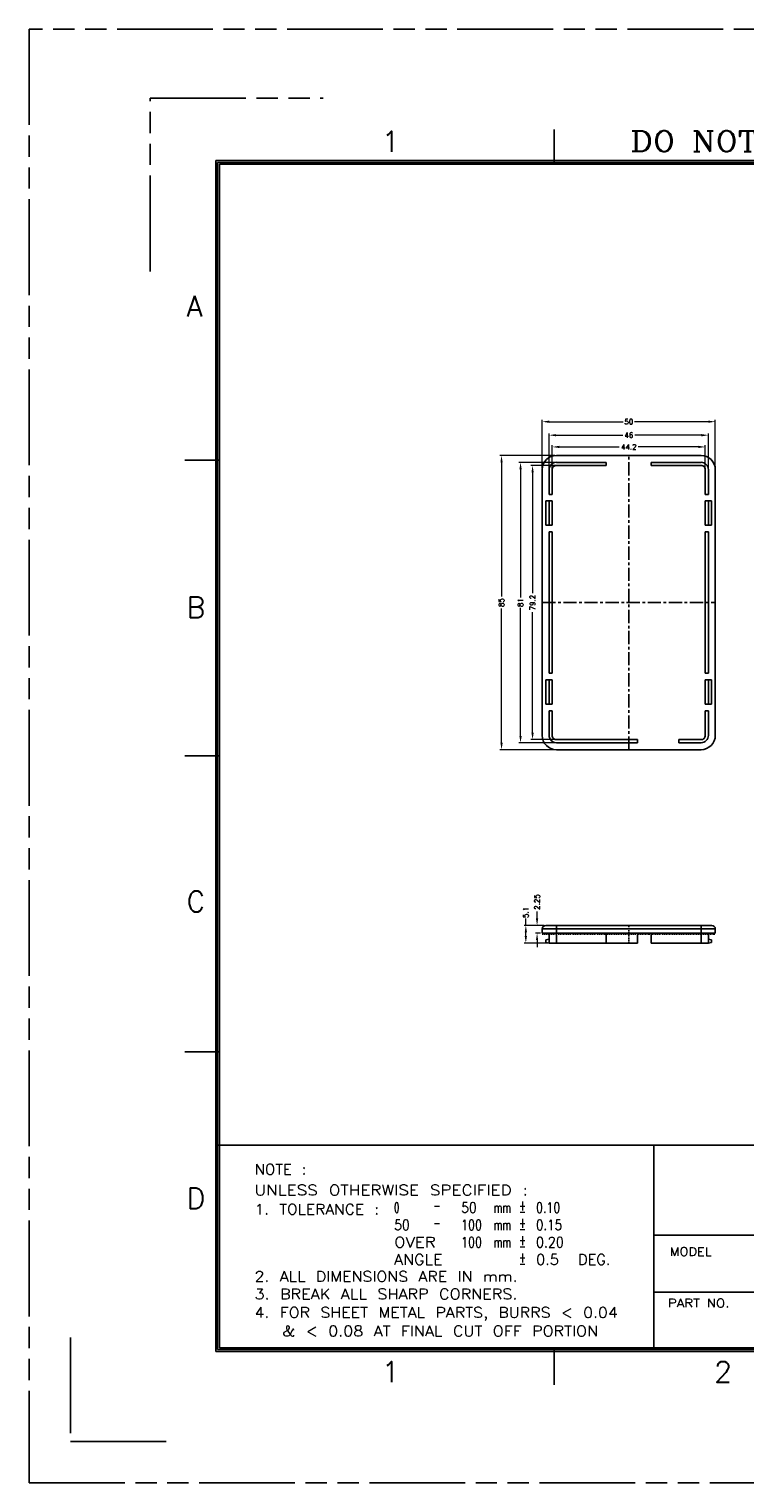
# Model space of a CAD drawing. Header units: millimetres. Extents: x 1261 to 1558, y 771 to 1231.
# Tile 50 of 105: x 1261 to 1365, y 1021 to 1231. Entities that reach past the tile are written whole.
import ezdxf
from ezdxf.enums import TextEntityAlignment as Align

# ---------------------------------------------------------------- set-up
doc = ezdxf.new("R2010")
doc.units = ezdxf.units.MM
doc.header["$LTSCALE"] = 30.734
doc.linetypes.add('CENTER', pattern=[0.6, 0.375, -0.075, 0.075, -0.075])
doc.linetypes.add('PHANTOM', pattern=[0.8, 0.45, -0.05, 0.1, -0.05, 0.1, -0.05])
doc.layers.get('0').update_dxf_attribs({"linetype": 'CONTINUOUS'})
doc.layers.get('Defpoints').update_dxf_attribs({"linetype": 'CONTINUOUS'})
doc.layers.add('dim', color=82, linetype='CONTINUOUS', lineweight=9)
doc.styles.add('CENTURY', font='ROMANC.shx')
doc.styles.add('CHINA', font='txt.shx', dxfattribs={"bigfont": 'gbcbig.shx'})
doc.styles.add('SIMPLEX', font='SIMPLEX.shx', dxfattribs={"width": 0.8})
doc.styles.get("Standard").update_dxf_attribs({"font": 'txt', "width": 0.85, "bigfont": 'gbcbig.shx'})

msp = doc.modelspace()

# ---------------------------------------------------------------- linework, layer by layer
at = {"color": 3, "linetype": 'Continuous'}
for p, q in [((1337.18, 1211.3), (1337.18, 1216.3)), ((1288.78, 1168.55), (1283.78, 1168.55)), ((1288.78, 1125.8), (1283.78, 1125.8)), ((1288.78, 1083.05), (1283.78, 1083.05)), ((1337.18, 1034.97), (1337.18, 1039.97))]:
    msp.add_line(p, q, dxfattribs=at)
at = {"linetype": 'Continuous'}
for p, q in [((1531.28, 1211.8), (1288.28, 1211.8)), ((1288.28, 1211.8), (1288.28, 1039.8)), ((1531.03, 1211.55), (1288.53, 1211.55)), ((1288.53, 1211.55), (1288.53, 1040.05)), ((1530.78, 1211.3), (1288.78, 1211.3)), ((1288.78, 1211.3), (1288.78, 1040.3)), ((1288.28, 1069.57), (1530.78, 1069.57)), ((1351.58, 1040.3), (1351.58, 1069.57)), ((1351.58, 1056.57), (1435.78, 1056.57)), ((1435.78, 1048.33), (1351.58, 1048.33)), ((1288.28, 1043.55), (1288.28, 1043.55)), ((1288.28, 1039.8), (1531.28, 1039.8)), ((1288.53, 1040.05), (1531.03, 1040.05)), ((1288.78, 1040.3), (1530.78, 1040.3))]:
    msp.add_line(p, q, dxfattribs=at)
at = {"color": 7, "linetype": 'Continuous'}
for p, q in [((1358.39, 1169.21), (1337.49, 1169.21)), ((1344.69, 1168.21), (1337.49, 1168.21)), ((1337.49, 1167.76), (1344.69, 1167.76)), ((1344.69, 1168.21), (1344.69, 1167.76)), ((1351.19, 1168.21), (1351.19, 1167.76)), ((1358.39, 1168.21), (1351.19, 1168.21)), ((1351.19, 1167.76), (1358.39, 1167.76)), ((1335.44, 1167.17), (1335.44, 1128.76)), ((1336.44, 1167.17), (1336.44, 1163.59)), ((1336.89, 1163.59), (1336.89, 1167.17)), ((1358.99, 1167.17), (1358.99, 1163.59)), ((1359.44, 1163.59), (1359.44, 1167.17)), ((1360.44, 1128.76), (1360.44, 1167.17)), ((1336.44, 1163.59), (1336.89, 1163.59)), ((1358.99, 1163.59), (1359.44, 1163.59)), ((1335.96, 1159.14), (1335.96, 1162.64)), ((1335.96, 1162.64), (1336.89, 1162.64)), ((1336.44, 1162.64), (1336.44, 1159.14)), ((1336.89, 1159.14), (1336.89, 1162.64)), ((1358.99, 1162.64), (1358.99, 1159.14)), ((1358.99, 1162.64), (1359.91, 1162.64)), ((1359.44, 1162.64), (1359.44, 1159.14)), ((1359.91, 1159.14), (1359.91, 1162.64)), ((1335.96, 1159.14), (1336.89, 1159.14)), ((1336.44, 1158.19), (1336.44, 1137.74)), ((1336.44, 1158.19), (1336.89, 1158.19)), ((1336.89, 1137.74), (1336.89, 1158.19)), ((1358.99, 1159.14), (1359.91, 1159.14)), ((1358.99, 1158.19), (1358.99, 1137.74)), ((1358.99, 1158.19), (1359.44, 1158.19)), ((1359.44, 1137.74), (1359.44, 1158.19)), ((1335.96, 1136.79), (1335.96, 1133.29)), ((1335.96, 1136.79), (1336.89, 1136.79)), ((1336.44, 1137.74), (1336.89, 1137.74)), ((1336.44, 1133.29), (1336.44, 1136.79)), ((1336.89, 1133.29), (1336.89, 1136.79)), ((1358.99, 1137.74), (1359.44, 1137.74)), ((1358.99, 1136.79), (1359.91, 1136.79)), ((1358.99, 1136.79), (1358.99, 1133.29)), ((1359.44, 1133.29), (1359.44, 1136.79)), ((1359.91, 1136.79), (1359.91, 1133.29)), ((1335.96, 1133.29), (1336.89, 1133.29)), ((1336.44, 1132.34), (1336.89, 1132.34)), ((1336.44, 1132.34), (1336.44, 1128.76)), ((1336.89, 1128.76), (1336.89, 1132.34)), ((1358.99, 1133.29), (1359.91, 1133.29)), ((1358.99, 1132.34), (1359.44, 1132.34)), ((1358.99, 1132.34), (1358.99, 1128.76)), ((1359.44, 1128.76), (1359.44, 1132.34)), ((1349.19, 1128.16), (1337.49, 1128.16)), ((1337.49, 1127.71), (1349.19, 1127.71)), ((1349.19, 1127.71), (1349.19, 1128.16)), ((1358.39, 1128.16), (1355.19, 1128.16)), ((1355.19, 1127.71), (1355.19, 1128.16)), ((1355.19, 1127.71), (1358.39, 1127.71)), ((1337.49, 1126.71), (1358.39, 1126.71)), ((1335.44, 1100.2), (1335.44, 1100.83)), ((1335.44, 1100.83), (1360.44, 1100.83)), ((1335.94, 1101.33), (1359.94, 1101.33)), ((1337.49, 1098.78), (1337.49, 1101.33)), ((1358.39, 1098.78), (1358.39, 1101.33)), ((1360.44, 1100.2), (1360.44, 1100.83)), ((1360.44, 1100.2), (1335.44, 1100.2)), ((1335.96, 1099.24), (1336.44, 1099.33)), ((1335.96, 1098.86), (1335.96, 1099.24)), ((1336.44, 1098.78), (1335.96, 1098.86)), ((1336.44, 1100.2), (1336.44, 1098.78)), ((1349.19, 1098.78), (1336.44, 1098.78)), ((1344.69, 1100.2), (1344.69, 1098.78)), ((1349.19, 1100.2), (1349.19, 1098.78)), ((1351.19, 1100.2), (1351.19, 1098.78)), ((1359.44, 1098.78), (1351.19, 1098.78)), ((1359.44, 1100.2), (1359.44, 1098.78)), ((1359.44, 1099.33), (1359.91, 1099.24)), ((1359.91, 1098.86), (1359.44, 1098.78)), ((1359.91, 1099.24), (1359.91, 1098.86))]:
    msp.add_line(p, q, dxfattribs=at)
at = {"color": 1, "linetype": 'CENTER', "ltscale": 0.165289}
for p, q in [((1347.94, 1126.71), (1347.94, 1169.21)), ((1335.44, 1147.96), (1360.44, 1147.96))]:
    msp.add_line(p, q, dxfattribs=at)
at = {"color": 1, "linetype": 'CENTER', "ltscale": 0.01686}
for p, q in [((1347.94, 1098.78), (1347.94, 1101.33)), ((1335.44, 1100.05), (1360.44, 1100.05))]:
    msp.add_line(p, q, dxfattribs=at)
at = {"color": 7, "linetype": 'Continuous'}
for centre, radius, start, end in [((1337.48, 1167.17), 2.05, 89.9967, 180.0033), ((1337.48, 1167.17), 1.05, 89.9935, 180.0065), ((1337.48, 1167.17), 0.6, 89.9886, 180.0114), ((1358.39, 1167.17), 2.05, 359.9967, 90.0033), ((1358.39, 1167.17), 1.05, 359.9935, 90.0065), ((1358.39, 1167.17), 0.6, 359.9886, 90.0114), ((1337.48, 1128.76), 2.05, 179.9967, 270.0033), ((1337.48, 1128.76), 1.05, 179.9935, 270.0065), ((1337.48, 1128.76), 0.6, 179.9886, 270.0114), ((1358.39, 1128.76), 2.05, 269.9967, 0.0033), ((1358.39, 1128.76), 1.05, 269.9935, 0.0065), ((1358.39, 1128.76), 0.6, 269.9886, 0.0114), ((1335.94, 1100.83), 0.5, 90, 180), ((1359.94, 1100.83), 0.5, 0, 89.9994)]:
    msp.add_arc(centre, radius, start, end, dxfattribs=at)
at = {"layer": 'Defpoints', "color": 2, "linetype": 'PHANTOM'}
msp.add_lwpolyline([(1261.28, 1020.8), (1558.28, 1020.8), (1558.28, 1230.8), (1261.28, 1230.8)], close=True, dxfattribs=at)
for points in [[(1278.78, 1195.8), (1278.78, 1220.8), (1303.78, 1220.8)], [(1267.28, 1041.8), (1267.28, 1026.8), (1282.28, 1026.8)]]:
    msp.add_lwpolyline(points, dxfattribs=at)
at = {"layer": 'dim', "color": 131, "lineweight": 5}
for p, q in [((1335.44, 1167.42), (1335.44, 1174.34)), ((1360.44, 1167.42), (1360.44, 1174.34)), ((1336.44, 1167.42), (1336.44, 1172.39)), ((1359.44, 1167.42), (1359.44, 1172.39)), ((1336.89, 1167.42), (1336.89, 1170.69)), ((1358.99, 1167.42), (1358.99, 1170.69)), ((1337.24, 1169.21), (1329.3, 1169.21)), ((1337.24, 1168.21), (1332.05, 1168.21)), ((1337.24, 1167.76), (1333.79, 1167.76)), ((1337.24, 1127.71), (1332.05, 1127.71)), ((1337.24, 1128.16), (1333.79, 1128.16)), ((1337.24, 1126.71), (1329.3, 1126.71)), ((1335.69, 1101.33), (1332.81, 1101.33)), ((1335.69, 1101.33), (1334.44, 1101.33)), ((1336.19, 1098.78), (1332.81, 1098.78)), ((1335.19, 1100.2), (1334.44, 1100.2))]:
    msp.add_line(p, q, dxfattribs=at)
at = {"layer": 'dim', "lineweight": 5}
for p, q in [((1336.44, 1174.09), (1347.12, 1174.09)), ((1359.44, 1174.09), (1348.75, 1174.09)), ((1337.44, 1172.14), (1347.06, 1172.14)), ((1358.44, 1172.14), (1348.81, 1172.14)), ((1337.89, 1170.44), (1346.56, 1170.44)), ((1357.99, 1170.44), (1349.31, 1170.44)), ((1329.55, 1168.21), (1329.55, 1148.84)), ((1332.3, 1167.21), (1332.3, 1148.71)), ((1334.04, 1166.76), (1334.04, 1149.34)), ((1329.55, 1127.71), (1329.55, 1147.09)), ((1332.3, 1128.71), (1332.3, 1147.21)), ((1334.04, 1129.16), (1334.04, 1146.59)), ((1334.69, 1102.33), (1334.69, 1103.33)), ((1333.06, 1101.33), (1333.06, 1102.33)), ((1333.06, 1099.78), (1333.06, 1100.33)), ((1334.69, 1099.2), (1334.69, 1098.2))]:
    msp.add_line(p, q, dxfattribs=at)
at = {"layer": 'dim'}
for points in [[(1336.44, 1174.25), (1336.44, 1173.92), (1335.44, 1174.09)], [(1359.44, 1174.25), (1359.44, 1173.92), (1360.44, 1174.09)], [(1337.44, 1172.3), (1337.44, 1171.97), (1336.44, 1172.14)], [(1358.44, 1172.3), (1358.44, 1171.97), (1359.44, 1172.14)], [(1337.89, 1170.61), (1337.89, 1170.28), (1336.89, 1170.44)], [(1357.99, 1170.61), (1357.99, 1170.28), (1358.99, 1170.44)], [(1329.39, 1168.21), (1329.72, 1168.21), (1329.55, 1169.21)], [(1332.13, 1167.21), (1332.47, 1167.21), (1332.3, 1168.21)], [(1333.87, 1166.76), (1334.2, 1166.76), (1334.04, 1167.76)], [(1329.39, 1127.71), (1329.72, 1127.71), (1329.55, 1126.71)], [(1332.13, 1128.71), (1332.47, 1128.71), (1332.3, 1127.71)], [(1333.87, 1129.16), (1334.2, 1129.16), (1334.04, 1128.16)], [(1332.9, 1100.33), (1333.23, 1100.33), (1333.06, 1101.33)], [(1334.52, 1102.33), (1334.85, 1102.33), (1334.69, 1101.33)], [(1332.9, 1099.78), (1333.23, 1099.78), (1333.06, 1098.78)], [(1334.52, 1099.2), (1334.85, 1099.2), (1334.69, 1100.2)]]:
    msp.add_solid(points, dxfattribs=at)

# ---------------------------------------------------------------- texts
at = {"color": 3, "linetype": 'Continuous', "style": 'SIMPLEX'}
for s, p in [('1', (1312.24, 1213.07)), ('A', (1284.03, 1189.26)), ('B', (1284.03, 1145.78)), ('C', (1284.03, 1103.28)), ('D', (1284.03, 1060.41)), ('1', (1312.24, 1035.33)), ('2', (1360.27, 1035.33))]:
    msp.add_text(s, height=3, dxfattribs=at).set_placement(p)
at = {"color": 3, "linetype": 'Continuous', "style": 'CENTURY'}
for s, height, width, p, p2 in [('DO NOT SCALE DRAWING', 3, 1.004831, (1348.15, 1213.12), (1407.57, 1213.12)), ('MODEL', 1.2, 0.990654, (1353.86, 1053.61), (1359.91, 1053.61)), ('PART NO.', 1.2, 1.006452, (1353.58, 1046.18), (1362.49, 1046.18))]:
    msp.add_text(s, height=height, dxfattribs=dict(at, width=width)).set_placement(p, p2, align=Align.FIT)
at = {"color": 3, "linetype": 'Continuous'}
for s, p, p2 in [('NOTE :', (1293.86, 1065.35), (1301.36, 1065.35)), ('UNLESS OTHERWISE SPECIFIED :', (1293.86, 1062.35), (1333.36, 1062.35)), ('1. TOLERANCE :', (1293.86, 1059.58), (1311.86, 1059.58)), ('0', (1314.03, 1059.82), (1314.78, 1059.82)), ('-', (1319.73, 1060.15), (1320.73, 1060.15)), ('50', (1323.72, 1059.82), (1325.97, 1059.82)), ('mm', (1328.43, 1059.82), (1330.93, 1059.82)), ('+', (1332.09, 1060.15), (1333.09, 1060.15)), ('0.10', (1334.54, 1059.82), (1338.04, 1059.82)), ('50', (1314.03, 1057.32), (1316.28, 1057.32)), ('100', (1323.72, 1057.32), (1326.72, 1057.32)), ('mm', (1328.43, 1057.32), (1330.93, 1057.32)), ('+', (1332.09, 1057.65), (1333.09, 1057.65)), ('-', (1332.09, 1059.26), (1333.09, 1059.26)), ('0.15', (1334.54, 1057.32), (1338.29, 1057.32)), ('OVER', (1314.03, 1054.82), (1320.03, 1054.82)), ('-', (1319.73, 1057.65), (1320.73, 1057.65)), ('100', (1323.72, 1054.82), (1326.72, 1054.82)), ('+', (1332.09, 1055.15), (1333.09, 1055.15)), ('-', (1332.09, 1056.76), (1333.09, 1056.76)), ('0.20', (1334.54, 1054.82), (1338.54, 1054.82)), ('mm', (1328.43, 1054.82), (1330.93, 1054.82)), ('-', (1332.09, 1054.26), (1333.09, 1054.26)), ('ANGLE', (1314.03, 1052.32), (1321.03, 1052.32)), ('+', (1332.09, 1052.65), (1333.09, 1052.65)), ('-', (1332.09, 1051.76), (1333.09, 1051.76)), ('0.5  DEG.', (1334.54, 1052.32), (1345.29, 1052.32)), ('2. ALL DIMENSIONS ARE IN mm.', (1293.86, 1049.87), (1331.86, 1049.87)), ('3. BREAK ALL SHARP CORNERS.', (1293.86, 1047.34), (1331.86, 1047.34))]:
    msp.add_text(s, height=1.5, dxfattribs=at).set_placement(p, p2, align=Align.FIT)
for s, width, p, p2 in [('4. FOR SHEET METAL PARTS, BURRS < 0.04', 0.990566, (1293.86, 1044.67), (1346.36, 1044.67)), ('   & < 0.08 AT FINAL CUT OFF PORTION', 0.995074, (1293, 1041.99), (1343.5, 1041.99))]:
    msp.add_text(s, height=1.5, dxfattribs=dict(at, width=width)).set_placement(p, p2, align=Align.FIT)
at = {"layer": 'dim', "color": 42, "char_height": 0.75, "attachment_point": 5, "style": 'CHINA'}
for s, insert in [('50', (1347.94, 1174.09)), ('46', (1347.94, 1172.14)), ('44.2', (1347.94, 1170.44))]:
    msp.add_mtext(s, dxfattribs=dict(at, insert=insert))
at = {"layer": 'dim', "color": 42, "char_height": 0.75, "attachment_point": 5, "rotation": 90, "style": 'CHINA'}
for s, insert in [('79.2', (1334.04, 1147.96)), ('85', (1329.55, 1147.96)), ('81', (1332.3, 1147.96)), ('2.25', (1334.69, 1104.7)), ('5.1', (1333.06, 1103.2))]:
    msp.add_mtext(s, dxfattribs=dict(at, insert=insert))

doc.saveas('drawing.dxf')
